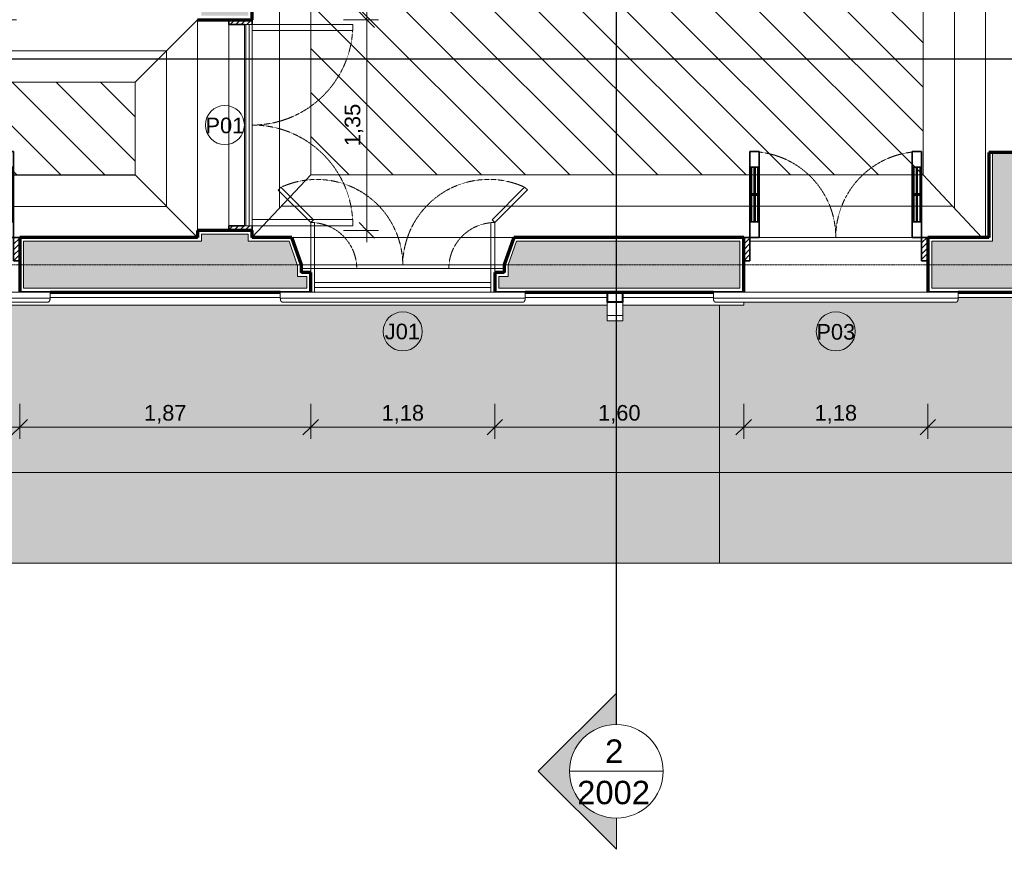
# Model space of a CAD drawing. Header units: millimetres. Extents: x -34717 to 7230, y -21919 to 4394.
# Tile 33 of 48: x -7911 to -1601, y -21919 to -16603. Entities that reach past the tile are written whole.
import ezdxf

# ---------------------------------------------------------------- set-up
doc = ezdxf.new("R2010")
doc.units = ezdxf.units.MM
doc.linetypes.add('_Tracejado pequeno', pattern=[2.25, 1.5, -0.75])
doc.linetypes.add('_Traço - ponto', pattern=[16, 12, -2, 0, -2])
for name, color, linetype, lineweight in [('A-ANNO-DIMS', 211, 'Continuous', 9), ('A-ANNO-DIMS-50', 211, 'Continuous', 9), ('A-DOOR', 31, 'Continuous', 18), ('A-DOOR-HDLN', 31, '_Tracejado pequeno', 18), ('A-DOOR-IDEN', 31, 'Continuous', 9), ('A-FLOR', 192, 'Continuous', 18), ('A-FLOR-PATT', 8, 'Continuous', 18), ('A-GENM', 13, 'Continuous', 18), ('A-GLAZ', 151, 'Continuous', 18), ('A-GLAZ-HDLN', 1, '_Tracejado pequeno', 18), ('A-GLAZ-IDEN', 152, 'Continuous', 9), ('A-WALL', 113, 'Continuous', 18), ('A-WALL-PATT', 111, 'Continuous', 70), ('G-ANNO-SYMB', 111, 'Continuous', 9), ('S-GRID', 1, 'Continuous', 9)]:
    doc.layers.add(name, color=color, linetype=linetype, lineweight=lineweight)
doc.styles.add('Arial_3', font='arial.ttf', dxfattribs={"height": 150})
doc.styles.add('Arial_4', font='arial.ttf', dxfattribs={"height": 100})
doc.dimstyles.new('Diagonal_-_2_0mm_Arial', dxfattribs={"dimscale": 304.8, "dimtxt": 102.02594, "dimasz": 0.328084, "dimexe": 0.246063, "dimexo": 0.0625, "dimgap": 0.024606, "dimtad": 1, "dimlfac": 0.001, "dimrnd": 0.01, "dimzin": 0, "dimdsep": 46, "dimtxsty": 'Arial_4', "dimblk1": 'OBLIQUE', "dimblk2": 'OBLIQUE', "dimsah": 1, "dimcen": 0.09, "dimdle": 0.246063, "dimadec": 0, "dimazin": 0, "dimtfac": 1, "dimtdec": 4, "dimtix": 1, "dimtmove": 0, "dimatfit": 3, "dimfxl": 0.492126, "dimfxlon": 1, "dimtvp": 1, "dimtolj": 1, "dimtzin": 0, "dimarcsym": 2})

# ---------------------------------------------------------------- blocks, each defined once
blk = doc.blocks.new('Door_CV_Sem Chanfre - Door_CV_Sem Chanfre-4335708-PLANTA TÉRREO - LAYOUT')
at = {"layer": 'A-DOOR'}
h = blk.add_hatch(dxfattribs=at)
h.set_pattern_fill('FP_1', color=256, style=0, pattern_type=2)
h.set_pattern_definition([(45, (8501.115, 18173.492), (-17.67767, 17.67767), [])])
h.paths.add_polyline_path([(590, 25), (590, 175), (550, 175), (550, 25)], flags=0)
h.paths.add_polyline_path([(-590, 25), (-550, 25), (-550, 175), (-590, 175), (-590, 47)], flags=0)
at = {"layer": 'A-DOOR', "lineweight": 35}
for p, q in [((-490, 725), (-550, 725)), ((-550, 725), (-550, 625)), ((-490, 625), (-490, 725)), ((490, 625), (490, 725)), ((490, 725), (550, 725)), ((550, 725), (550, 625)), ((-550, 625), (-550, 275)), ((-490, 625), (-550, 625)), ((-540, 625), (-540, 275)), ((-522.5, 455), (-522.5, 625)), ((-517.5, 625), (-517.5, 455)), ((-500, 275), (-500, 625)), ((-490, 275), (-490, 625)), ((490, 275), (490, 625)), ((490, 625), (550, 625)), ((500, 275), (500, 625)), ((517.5, 625), (517.5, 455)), ((522.5, 455), (522.5, 625)), ((540, 625), (540, 275)), ((550, 625), (550, 275)), ((-490, 455), (-550, 455)), ((-550, 445), (-490, 445)), ((-522.5, 445), (-522.5, 275)), ((-517.5, 275), (-517.5, 445)), ((490, 455), (550, 455)), ((550, 445), (490, 445)), ((517.5, 275), (517.5, 445)), ((522.5, 445), (522.5, 275)), ((-550, 275), (-550, 175)), ((-550, 275), (-490, 275)), ((-490, 175), (-490, 275)), ((550, 275), (490, 275)), ((490, 175), (490, 275)), ((550, 275), (550, 175)), ((-590, 175), (-550, 175)), ((-550, 175), (-490, 175)), ((-550, 175), (-550, 25)), ((550, 175), (490, 175)), ((550, 175), (590, 175)), ((550, 25), (550, 175)), ((-550, 25), (-590, 25)), ((590, 25), (550, 25))]:
    blk.add_line(p, q, dxfattribs=at)
at = {"layer": 'A-DOOR-HDLN'}
for centre, start, end in [((-550, 175), 0, 83.73709), ((550, 175), 96.26291, 180)]:
    blk.add_arc(centre, 550, start, end, dxfattribs=at)
blk = doc.blocks.new('Door_CV_Sem Chanfre - Door_CV_Sem Chanfre-V1-PLANTA TÉRREO - LAYOUT')
at = {"layer": 'A-DOOR'}
h = blk.add_hatch(dxfattribs=at)
h.set_pattern_fill('FP_2', color=256, style=0, pattern_type=2)
h.set_pattern_definition([(45, (2681.115, 18173.492), (-17.67767, 17.67767), [])])
h.paths.add_polyline_path([(590, 25), (590, 175), (550, 175), (550, 25), (560, 25)], flags=0)
h.paths.add_polyline_path([(-590, 25), (-550, 25), (-550, 175), (-590, 175), (-590, 108.6)], flags=0)
at = {"layer": 'A-DOOR', "lineweight": 35}
for p, q in [((-490, 725), (-550, 725)), ((-550, 725), (-550, 625)), ((-490, 625), (-490, 725)), ((490, 625), (490, 725)), ((490, 725), (550, 725)), ((550, 725), (550, 625)), ((-550, 625), (-550, 275)), ((-490, 625), (-550, 625)), ((-540, 625), (-540, 275)), ((-522.5, 455), (-522.5, 625)), ((-517.5, 625), (-517.5, 455)), ((-500, 275), (-500, 625)), ((-490, 275), (-490, 625)), ((490, 275), (490, 625)), ((490, 625), (550, 625)), ((500, 275), (500, 625)), ((517.5, 625), (517.5, 455)), ((522.5, 455), (522.5, 625)), ((540, 625), (540, 275)), ((550, 625), (550, 275)), ((-490, 455), (-550, 455)), ((-550, 445), (-490, 445)), ((-522.5, 445), (-522.5, 275)), ((-517.5, 275), (-517.5, 445)), ((490, 455), (550, 455)), ((550, 445), (490, 445)), ((517.5, 275), (517.5, 445)), ((522.5, 445), (522.5, 275)), ((-550, 275), (-550, 175)), ((-550, 275), (-490, 275)), ((-490, 175), (-490, 275)), ((550, 275), (490, 275)), ((490, 175), (490, 275)), ((550, 275), (550, 175)), ((-590, 175), (-550, 175)), ((-550, 175), (-490, 175)), ((-550, 175), (-550, 25)), ((550, 175), (490, 175)), ((550, 175), (590, 175)), ((550, 25), (550, 175)), ((-550, 25), (-590, 25)), ((590, 25), (550, 25))]:
    blk.add_line(p, q, dxfattribs=at)
at = {"layer": 'A-DOOR-HDLN'}
for centre, start, end in [((-550, 175), 0, 83.73709), ((550, 175), 96.26291, 180)]:
    blk.add_arc(centre, 550, start, end, dxfattribs=at)
blk = doc.blocks.new('Window_CV - Window_CV - 1 divisão-4329171-PLANTA TÉRREO - LAYOUT')
at = {"layer": 'A-GLAZ'}
for p, q in [((-780.9, 495.9), (-798.6, 478.2)), ((-798.6, 478.2), (-590, 269.6)), ((-572.3, 287.3), (-780.9, 495.9)), ((572.3, 288.1), (780.9, 496.7)), ((798.6, 479), (590, 270.4)), ((780.9, 496.7), (798.6, 479)), ((-590, 269.6), (-572.3, 287.3)), ((-590, 269.6), (-590, -25)), ((-565, 269.6), (-590, 269.6)), ((-565, -25), (-565, 269.6)), ((565, 270.4), (590, 270.4)), ((565, -25), (565, 270.4)), ((590, 270.4), (572.3, 288.1)), ((590, 270.4), (590, -25)), ((-650, -25), (-590, -25)), ((-590, -25), (-565, -25)), ((-590, -25), (-590, -50)), ((-590, -50), (-590, -25)), ((-590, -25), (-565, -25)), ((-565, -25), (-565, -115)), ((565, -25), (-565, -25)), ((590, -25), (565, -25)), ((565, -115), (565, -25)), ((565, -25), (590, -25)), ((590, -50), (590, -25)), ((590, -25), (650, -25)), ((590, -25), (590, -50)), ((-565, -115), (565, -115)), ((-565, -115), (-565, -145)), ((565, -145), (565, -115)), ((-565, -145), (-565, -175)), ((-565, -145), (565, -145)), ((565, -175), (565, -145))]:
    blk.add_line(p, q, dxfattribs=at)
at = {"layer": 'A-GLAZ-HDLN'}
for centre, radius, start, end in [((-550.7, -4.5), 550.8, 0.46541, 114.70456), ((551.4, -4.8), 551.5, 65.41013, 179.50367), ((-590, -25), 295, 0, 85.13859), ((590, -25), 295, 94.86141, 180)]:
    blk.add_arc(centre, radius, start, end, dxfattribs=at)
blk = doc.blocks.new('porta dupla - P01 - 1_35 x 2_60 m-4336736-PLANTA TÉRREO - LAYOUT')
at = {"layer": 'A-DOOR'}
h = blk.add_hatch(dxfattribs=at)
h.set_pattern_fill('FP_21', color=256, style=0, pattern_type=2)
h.set_pattern_definition([(135, (-17278.492, 6596.115), (-17.67767, -17.67767), [])])
h.paths.add_polyline_path([(675, 155), (675, 175), (645, 175), (645, 25), (675, 25), (675, 150)], flags=0)
h.paths.add_polyline_path([(-645, 25), (-645, 175), (-675, 175), (-675, 25)], flags=0)
for p, q in [((-605, 820), (-645, 820)), ((-645, 820), (-645, 175)), ((-605, 175), (-605, 820)), ((605, 175), (605, 820)), ((605, 820), (645, 820)), ((645, 820), (645, 175)), ((-645, 175), (-605, 175)), ((-645, 175), (645, 175)), ((-645, 175), (-645, 155)), ((-645, 155), (645, 155)), ((-645, 155), (-645, 135)), ((-645, 135), (-645, 125)), ((-645, 135), (645, 135)), ((645, 175), (605, 175)), ((645, 175), (645, 155)), ((645, 135), (645, 155)), ((645, 135), (645, 125)), ((645, 125), (-645, 125))]:
    blk.add_line(p, q, dxfattribs=at)
at = {"layer": 'A-DOOR', "lineweight": 35}
for p, q in [((-675, 175), (-645, 175)), ((645, 175), (675, 175)), ((-645, 125), (-645, 25)), ((645, 25), (645, 125)), ((-645, 25), (-675, 25)), ((675, 25), (645, 25))]:
    blk.add_line(p, q, dxfattribs=at)
at = {"layer": 'A-DOOR-HDLN'}
for centre, start, end in [((-645, 175), 360, 90), ((645, 175), 90, 180)]:
    blk.add_arc(centre, 645, start, end, dxfattribs=at)
blk = doc.blocks.new('ornamento esquadrias - ornamento esquadrias-4133635-PLANTA TÉRREO - LAYOUT')
at = {"layer": 'A-GENM'}
for p, q in [((3348.9, -6098.2), (3348.9, -4528.8)), ((3348.9, -4528.8), (3388.9, -4528.8)), ((3388.9, -4528.8), (3388.9, -6098.2)), ((3413.9, -6081.1), (3413.9, -4545.8)), ((3348.9, -6098.2), (3388.9, -6098.2))]:
    blk.add_line(p, q, dxfattribs=at)
for points, knots in [([(3388.9, -4528.8), (3391.1, -4528.8), (3394.4, -4529), (3398.5, -4529.7), (3401.4, -4530.4), (3404, -4531.3), (3406.4, -4532.4), (3408.1, -4533.5), (3409.3, -4534.5), (3410.6, -4535.8), (3411.6, -4537.2), (3412.4, -4538.6), (3412.8, -4539.5), (3413.3, -4540.8), (3413.6, -4542.4), (3413.9, -4544.5), (3413.9, -4546.2), (3413.8, -4547.4)], [0, 0, 0, 0, 0.142857, 0.214286, 0.285714, 0.357143, 0.428571, 0.5, 0.535714, 0.571429, 0.678571, 0.705357, 0.732143, 0.785714, 0.839286, 0.892857, 1, 1, 1, 1]), ([(3413.8, -6079.6), (3414, -6081.1), (3413.9, -6083.4), (3413.3, -6086.2), (3412.7, -6087.9), (3412, -6089.1), (3411.3, -6090.3), (3410.4, -6091.5), (3409.3, -6092.5), (3408.1, -6093.5), (3406.6, -6094.5), (3404.7, -6095.4), (3402.1, -6096.4), (3399.3, -6097.2), (3396.2, -6097.7), (3393, -6098.1), (3390.6, -6098.2), (3388.9, -6098.2)], [0, 0, 0, 0, 0.142857, 0.214286, 0.285714, 0.321429, 0.357143, 0.428571, 0.464286, 0.5, 0.571429, 0.625, 0.678571, 0.785714, 0.839286, 0.892857, 1, 1, 1, 1])]:
    blk.add_open_spline(points, degree=3, knots=knots, dxfattribs=at)
blk = doc.blocks.new('Generic Models 1 - Generic Models 24-4258923-PLANTA TÉRREO - LAYOUT')
at = {"layer": 'A-GENM', "lineweight": 35}
for p, q in [((-4145.6, -18348.5), (-4145.6, -18413.5)), ((-4045.6, -18348.5), (-4145.6, -18348.5)), ((-4143.6, -18411.5), (-4143.6, -18350.5)), ((-4143.6, -18350.5), (-4047.6, -18350.5)), ((-4047.6, -18350.5), (-4047.6, -18411.5)), ((-4045.6, -18413.5), (-4045.6, -18348.5)), ((-4145.6, -18413.5), (-4045.6, -18413.5)), ((-4047.6, -18411.5), (-4143.6, -18411.5))]:
    blk.add_line(p, q, dxfattribs=at)
at = {"layer": 'A-GENM'}
for p, q in [((-4145.6, -18498.5), (-4145.6, -18413.5)), ((-4045.6, -18413.5), (-4045.6, -18498.5)), ((-4145.6, -18533.5), (-4145.6, -18498.5)), ((-4145.6, -18498.5), (-4045.6, -18498.5)), ((-4045.6, -18533.5), (-4145.6, -18533.5)), ((-4045.6, -18498.5), (-4045.6, -18533.5))]:
    blk.add_line(p, q, dxfattribs=at)
blk = doc.blocks.new('Embasamento - Embasamento-4325691-PLANTA TÉRREO - LAYOUT')
at = {"layer": 'A-GENM'}
for p, q in [((-7716.4, -18383.5), (-6240.8, -18383.5)), ((-4671.4, -18383.5), (-4145.6, -18383.5)), ((-4045.6, -18383.5), (-3465.8, -18383.5)), ((-3271.1, -18413.4), (-3271.1, -18433.5)), ((-1896.4, -18383.5), (-35.8, -18383.5)), ((-10265.6, -18433.5), (-4145.6, -18433.5)), ((-4045.6, -18433.5), (-3271.1, -18433.5))]:
    blk.add_line(p, q, dxfattribs=at)
blk = doc.blocks.new('Section - M_Section head ABNT-2836546-PLANTA TÉRREO - LAYOUT')
at = {"layer": 'G-ANNO-SYMB'}
h = blk.add_hatch(color=256, dxfattribs=at)
edge = h.paths.add_edge_path(flags=0)
edge.add_line((-6, 10), (4, 0))
edge.add_line((4, 0), (0, 0))
edge.add_arc((-6, 0), 6, 0, 180)
edge.add_line((-12, 0), (-16, 0))
edge.add_line((-16, 0), (-6, 10))
for p, q in [((-16, 0), (-6, 10)), ((-6, 10), (-16, 0)), ((4, 0), (-6, 10)), ((4, 0), (-6, 10)), ((0, 0), (4, 0)), ((-16, 0), (-12, 0))]:
    blk.add_line(p, q, dxfattribs=at)
for start, end in [(360, 180), (0, 180), (180, 0)]:
    blk.add_arc((-6, 0), 6, start, end, dxfattribs=at)
blk = doc.blocks.new('DIMBLOCK4-PLANTA TÉRREO - LAYOUT')
at = {"layer": 'A-ANNO-DIMS-50'}
for p, q in [((-30071.1, -19355.3), (-30071.1, -19580.3)), ((-30071.1, -19505.3), (-30071.1, -19355.3)), ((3348.9, -19355.3), (3348.9, -19580.3)), ((3348.9, -19505.3), (3348.9, -19355.3)), ((-30146.1, -19505.3), (3423.9, -19505.3))]:
    blk.add_line(p, q, dxfattribs=at)
at = {"layer": 'A-ANNO-DIMS-50', "lineweight": 18}
for p, q in [((-30071.1, -19505.3), (-30021.1, -19455.3)), ((3348.9, -19505.3), (3398.9, -19455.3)), ((-30071.1, -19505.3), (-30121.1, -19555.3)), ((3348.9, -19505.3), (3298.9, -19555.3))]:
    blk.add_line(p, q, dxfattribs=at)
at = {"layer": 'A-ANNO-DIMS-50', "color": 0, "insert": (-13535.6, -19363.3), "char_height": 100, "width": 418.697, "attachment_point": 1, "line_spacing_factor": 0.941778, "style": 'Arial_4'}
blk.add_mtext('33,42', dxfattribs=at)
blk = doc.blocks.new('_Oblique')
at = {"color": 0, "linetype": 'ByBlock', "lineweight": -2}
blk.add_line((-0.5, -0.5), (0.5, 0.5), dxfattribs=at)
blk = doc.blocks.new('DIMBLOCK50-PLANTA TÉRREO - LAYOUT')
at = {"layer": 'A-ANNO-DIMS-50'}
for p, q in [((-9091.1, -19064.5), (-9091.1, -19289.5)), ((-9091.1, -19214.5), (-9091.1, -19064.5)), ((-7911.1, -19064.5), (-7911.1, -19289.5)), ((-7911.1, -19214.5), (-7911.1, -19064.5)), ((-9091.1, -19214.5), (-7911.1, -19214.5))]:
    blk.add_line(p, q, dxfattribs=at)
at = {"layer": 'A-ANNO-DIMS-50', "lineweight": 18}
for p, q in [((-9091.1, -19214.5), (-9041.1, -19164.5)), ((-7911.1, -19214.5), (-7861.1, -19164.5)), ((-9091.1, -19214.5), (-9141.1, -19264.5)), ((-7911.1, -19214.5), (-7961.1, -19264.5))]:
    blk.add_line(p, q, dxfattribs=at)
at = {"layer": 'A-ANNO-DIMS-50', "color": 0, "insert": (-8636.8, -19072.5), "char_height": 100, "width": 325.653, "attachment_point": 1, "line_spacing_factor": 0.941778, "style": 'Arial_4'}
blk.add_mtext('1,18', dxfattribs=at)
blk = doc.blocks.new('DIMBLOCK51-PLANTA TÉRREO - LAYOUT')
at = {"layer": 'A-ANNO-DIMS-50'}
for p, q in [((-7911.1, -19064.5), (-7911.1, -19289.5)), ((-7911.1, -19214.5), (-7911.1, -19064.5)), ((-6046.1, -19064.5), (-6046.1, -19289.5)), ((-6046.1, -19214.5), (-6046.1, -19064.5)), ((-7911.1, -19214.5), (-6046.1, -19214.5))]:
    blk.add_line(p, q, dxfattribs=at)
at = {"layer": 'A-ANNO-DIMS-50', "lineweight": 18}
for p, q in [((-7911.1, -19214.5), (-7861.1, -19164.5)), ((-6046.1, -19214.5), (-5996.1, -19164.5)), ((-7911.1, -19214.5), (-7961.1, -19264.5)), ((-6046.1, -19214.5), (-6096.1, -19264.5))]:
    blk.add_line(p, q, dxfattribs=at)
at = {"layer": 'A-ANNO-DIMS-50', "color": 0, "insert": (-7114.3, -19072.5), "char_height": 100, "width": 325.653, "attachment_point": 1, "line_spacing_factor": 0.941778, "style": 'Arial_4'}
blk.add_mtext('1,87', dxfattribs=at)
blk = doc.blocks.new('DIMBLOCK52-PLANTA TÉRREO - LAYOUT')
at = {"layer": 'A-ANNO-DIMS-50'}
for p, q in [((-6046.1, -19064.5), (-6046.1, -19289.5)), ((-6046.1, -19214.5), (-6046.1, -19064.5)), ((-4866.1, -19064.5), (-4866.1, -19289.5)), ((-4866.1, -19214.5), (-4866.1, -19064.5)), ((-6046.1, -19214.5), (-4866.1, -19214.5))]:
    blk.add_line(p, q, dxfattribs=at)
at = {"layer": 'A-ANNO-DIMS-50', "lineweight": 18}
for p, q in [((-6046.1, -19214.5), (-5996.1, -19164.5)), ((-4866.1, -19214.5), (-4816.1, -19164.5)), ((-6046.1, -19214.5), (-6096.1, -19264.5)), ((-4866.1, -19214.5), (-4916.1, -19264.5))]:
    blk.add_line(p, q, dxfattribs=at)
at = {"layer": 'A-ANNO-DIMS-50', "color": 0, "insert": (-5591.8, -19072.5), "char_height": 100, "width": 325.653, "attachment_point": 1, "line_spacing_factor": 0.941778, "style": 'Arial_4'}
blk.add_mtext('1,18', dxfattribs=at)
blk = doc.blocks.new('DIMBLOCK53-PLANTA TÉRREO - LAYOUT')
at = {"layer": 'A-ANNO-DIMS-50'}
for p, q in [((-4866.1, -19064.5), (-4866.1, -19289.5)), ((-4866.1, -19214.5), (-4866.1, -19064.5)), ((-3271.1, -19064.5), (-3271.1, -19289.5)), ((-3271.1, -19214.5), (-3271.1, -19064.5)), ((-4866.1, -19214.5), (-3271.1, -19214.5))]:
    blk.add_line(p, q, dxfattribs=at)
at = {"layer": 'A-ANNO-DIMS-50', "lineweight": 18}
for p, q in [((-4866.1, -19214.5), (-4816.1, -19164.5)), ((-3271.1, -19214.5), (-3221.1, -19164.5)), ((-4866.1, -19214.5), (-4916.1, -19264.5)), ((-3271.1, -19214.5), (-3321.1, -19264.5))]:
    blk.add_line(p, q, dxfattribs=at)
at = {"layer": 'A-ANNO-DIMS-50', "color": 0, "insert": (-4204.3, -19072.5), "char_height": 100, "width": 325.653, "attachment_point": 1, "line_spacing_factor": 0.941778, "style": 'Arial_4'}
blk.add_mtext('1,60', dxfattribs=at)
blk = doc.blocks.new('DIMBLOCK54-PLANTA TÉRREO - LAYOUT')
at = {"layer": 'A-ANNO-DIMS-50'}
for p, q in [((-3271.1, -19064.5), (-3271.1, -19289.5)), ((-3271.1, -19214.5), (-3271.1, -19064.5)), ((-2091.1, -19064.5), (-2091.1, -19289.5)), ((-2091.1, -19214.5), (-2091.1, -19064.5)), ((-3271.1, -19214.5), (-2091.1, -19214.5))]:
    blk.add_line(p, q, dxfattribs=at)
at = {"layer": 'A-ANNO-DIMS-50', "lineweight": 18}
for p, q in [((-3271.1, -19214.5), (-3221.1, -19164.5)), ((-2091.1, -19214.5), (-2041.1, -19164.5)), ((-3271.1, -19214.5), (-3321.1, -19264.5)), ((-2091.1, -19214.5), (-2141.1, -19264.5))]:
    blk.add_line(p, q, dxfattribs=at)
at = {"layer": 'A-ANNO-DIMS-50', "color": 0, "insert": (-2816.8, -19072.5), "char_height": 100, "width": 325.653, "attachment_point": 1, "line_spacing_factor": 0.941778, "style": 'Arial_4'}
blk.add_mtext('1,18', dxfattribs=at)
blk = doc.blocks.new('DIMBLOCK55-PLANTA TÉRREO - LAYOUT')
at = {"layer": 'A-ANNO-DIMS-50'}
for p, q in [((-2091.1, -19064.5), (-2091.1, -19289.5)), ((-2091.1, -19214.5), (-2091.1, -19064.5)), ((158.9, -19064.5), (158.9, -19289.5)), ((158.9, -19214.5), (158.9, -19064.5)), ((-2091.1, -19214.5), (158.9, -19214.5))]:
    blk.add_line(p, q, dxfattribs=at)
at = {"layer": 'A-ANNO-DIMS-50', "lineweight": 18}
for p, q in [((-2091.1, -19214.5), (-2041.1, -19164.5)), ((158.9, -19214.5), (208.9, -19164.5)), ((-2091.1, -19214.5), (-2141.1, -19264.5)), ((158.9, -19214.5), (108.9, -19264.5))]:
    blk.add_line(p, q, dxfattribs=at)
at = {"layer": 'A-ANNO-DIMS-50', "color": 0, "insert": (-1101.8, -19072.5), "char_height": 100, "width": 325.653, "attachment_point": 1, "line_spacing_factor": 0.941778, "style": 'Arial_4'}
blk.add_mtext('2,25', dxfattribs=at)
blk = doc.blocks.new('TAG-Janela - Janela-240880-PLANTA TÉRREO - LAYOUT')
at = {"layer": 'A-GLAZ-IDEN'}
blk.add_circle((0, 0), 2.5, dxfattribs=at)
blk = doc.blocks.new('TAG-Porta - Ref_ Porta-2416850-PLANTA TÉRREO - LAYOUT')
at = {"layer": 'A-DOOR-IDEN'}
blk.add_circle((0, 0), 2.5, dxfattribs=at)
blk = doc.blocks.new('DIMBLOCK85-PLANTA TÉRREO - LAYOUT')
at = {"layer": 'A-ANNO-DIMS-50', "lineweight": 18}
for p, q in [((-5686.3, -16603.5), (-5736.3, -16553.5)), ((-5686.3, -16603.5), (-5636.3, -16653.5)), ((-5686.3, -17953.5), (-5736.3, -17903.5)), ((-5686.3, -17953.5), (-5636.3, -18003.5))]:
    blk.add_line(p, q, dxfattribs=at)
at = {"layer": 'A-ANNO-DIMS-50'}
for p, q in [((-5836.3, -16603.5), (-5611.3, -16603.5)), ((-5686.3, -16603.5), (-5836.3, -16603.5)), ((-5686.3, -18028.5), (-5686.3, -16603.5)), ((-5836.3, -17953.5), (-5611.3, -17953.5)), ((-5686.3, -17953.5), (-5836.3, -17953.5))]:
    blk.add_line(p, q, dxfattribs=at)
at = {"layer": 'A-ANNO-DIMS-50', "color": 0, "insert": (-5828.3, -17414.2), "char_height": 100, "width": 325.653, "attachment_point": 1, "rotation": 90, "line_spacing_factor": 0.941778, "style": 'Arial_4'}
blk.add_mtext('1,35', dxfattribs=at)
blk = doc.blocks.new('DIMBLOCK86-PLANTA TÉRREO - LAYOUT')
at = {"layer": 'A-ANNO-DIMS-50', "lineweight": 18}
for p, q in [((-5686.3, -11763.4), (-5736.3, -11713.4)), ((-5686.3, -11763.4), (-5636.3, -11813.4)), ((-5686.3, -16603.5), (-5736.3, -16553.5)), ((-5686.3, -16603.5), (-5636.3, -16653.5))]:
    blk.add_line(p, q, dxfattribs=at)
at = {"layer": 'A-ANNO-DIMS-50'}
for p, q in [((-5836.3, -11763.4), (-5611.3, -11763.4)), ((-5686.3, -11763.4), (-5836.3, -11763.4)), ((-5686.3, -16603.5), (-5686.3, -11763.4)), ((-5836.3, -16603.5), (-5611.3, -16603.5)), ((-5686.3, -16603.5), (-5836.3, -16603.5))]:
    blk.add_line(p, q, dxfattribs=at)
at = {"layer": 'A-ANNO-DIMS-50', "color": 0, "insert": (-5828.3, -14319.1), "char_height": 100, "width": 325.653, "attachment_point": 1, "rotation": 90, "line_spacing_factor": 0.941778, "style": 'Arial_4'}
blk.add_mtext('4,84', dxfattribs=at)

msp = doc.modelspace()

# ---------------------------------------------------------------- hatches: boundary and pattern name
at = {"layer": 'A-FLOR-PATT'}
for points in [[(1154.263, -20085.566), (3551.996, -20085.566), (3694.478, -20010.089), (3830.764, -19923.925), (3960.054, -19827.579), (4081.587, -19721.618), (4194.652, -19606.664), (4298.584, -19483.39), (4392.773, -19352.522), (4476.667, -19214.827), (4549.773, -19071.113), (4611.661, -18922.223), (4661.969, -18769.033), (4700.401, -18612.441), (4726.731, -18453.366), (4726.731, 2382.56), (3383.885, 2382.56), (3383.885, 2331.472), (3428.885, 2331.472), (3428.885, 2281.472), (3383.885, 2281.472), (3383.885, -3282.564), (3446.385, -3282.564), (3446.385, -3792.564), (3383.885, -3792.564), (3383.885, -4528.799), (3395.395, -4529.199), (3401.369, -4530.411), (3406.358, -4532.448), (3410.086, -4535.278), (3412.491, -4538.806), (3413.679, -4542.898), (3413.835, -4553.799), (3413.679, -6084.085), (3412.491, -6088.177), (3410.086, -6091.705), (3406.358, -6094.535), (3401.369, -6096.572), (3395.395, -6097.784), (3383.885, -6098.185), (3383.885, -7293.661), (3395.395, -7294.061), (3401.369, -7295.273), (3406.358, -7297.311), (3410.086, -7300.141), (3412.491, -7303.668), (3413.679, -7307.761), (3413.835, -7318.661), (3413.679, -8848.947), (3412.491, -8853.039), (3410.086, -8856.567), (3406.358, -8859.397), (3401.369, -8861.434), (3395.395, -8862.647), (3383.885, -8863.047), (3383.885, -10063.799), (3395.395, -10064.199), (3401.369, -10065.411), (3406.358, -10067.448), (3410.086, -10070.278), (3412.491, -10073.806), (3413.679, -10077.898), (3413.835, -10088.799), (3413.679, -11619.085), (3412.491, -11623.177), (3410.086, -11626.705), (3406.358, -11629.535), (3401.369, -11631.572), (3395.395, -11632.784), (3383.885, -11633.185), (3383.885, -12593.803), (3395.395, -12594.203), (3401.369, -12595.416), (3406.358, -12597.453), (3410.086, -12600.283), (3412.491, -12603.811), (3413.679, -12607.903), (3413.835, -12618.803), (3413.679, -14149.089), (3412.491, -14153.182), (3410.086, -14156.709), (3406.358, -14159.539), (3401.369, -14161.577), (3395.395, -14162.789), (3383.885, -14163.189), (3383.885, -15363.673), (3395.395, -15364.073), (3401.369, -15365.285), (3406.358, -15367.322), (3410.086, -15370.152), (3412.491, -15373.68), (3413.679, -15377.772), (3413.835, -15388.673), (3413.679, -16918.959), (3412.491, -16923.051), (3410.086, -16926.579), (3406.358, -16929.409), (3401.369, -16931.446), (3395.395, -16932.659), (3383.885, -16933.059), (3383.885, -17717.408), (3446.385, -17717.408), (3446.385, -18227.408), (3383.885, -18227.408), (3383.885, -18383.492), (1914.368, -18383.492), (1914.368, -18533.492), (1814.368, -18533.492), (1814.368, -18383.492), (1533.578, -18383.492), (1533.178, -18395.001), (1531.966, -18400.976), (1529.928, -18405.965), (1527.098, -18409.693), (1523.57, -18412.097), (1519.478, -18413.285), (1508.578, -18413.441), (-21.708, -18413.285), (-25.8, -18412.097), (-29.328, -18409.693), (-32.158, -18405.965), (-34.195, -18400.976), (-35.582, -18392.166), (-35.808, -18383.492), (-1896.422, -18383.492), (-1896.822, -18395.001), (-1898.49, -18402.091), (-1900.072, -18405.965), (-1902.902, -18409.693), (-1906.43, -18412.097), (-1910.522, -18413.285), (-1921.422, -18413.441), (-3271.115, -18413.441), (-3271.115, -18433.492), (-3425.975, -18433.492), (-3425.975, -20085.566), (-2884.718, -20085.566)], [(-13404.482, -20085.566), (-3425.975, -20085.566), (-3425.975, -18433.492), (-4045.632, -18433.492), (-4045.632, -18533.492), (-4145.632, -18533.492), (-4145.632, -18433.492), (-10265.632, -18433.492), (-10265.632, -18533.492), (-10365.632, -18533.492), (-10365.632, -18433.492), (-16225.78, -18433.492), (-16225.78, -20085.566)]]:
    msp.add_hatch(color=256, dxfattribs=at).paths.add_polyline_path(points, flags=0)
h = msp.add_hatch(dxfattribs=at)
h.set_pattern_fill('FP_26', color=256, style=0, pattern_type=2)
h.set_pattern_definition([(90, (-19846.12, -7372.6), (-200, 1e-14), [])])
h.paths.add_polyline_path([(-6421.115, -17996.929), (-6046.115, -17598.492), (-6046.115, -10018.492), (-6421.115, -9643.492), (-6421.115, -10462.116), (-6446.115, -10470.866), (-6446.115, -11875.866), (-6421.115, -11884.616), (-6421.115, -17955.992)], flags=0)
h = msp.add_hatch(dxfattribs=at)
h.set_pattern_fill('FP_31', color=256, style=0, pattern_type=2)
h.set_pattern_definition([(90, (-19521.12, -15344.02), (-200, 1e-14), [])])
h.paths.add_polyline_path([(-1721.115, -17998.492), (-1721.115, -9618.492), (-2121.115, -10018.492), (-2121.115, -17598.492), (-1744.644, -17998.492)], flags=0)
h = msp.add_hatch(dxfattribs=at)
h.set_pattern_fill('FP_25', color=256, style=0, pattern_type=2)
h.set_pattern_definition([(315, (-7844.11, -11029.7), (141.4214, 141.4214), [])])
h.paths.add_polyline_path([(-4199.688, -17598.492), (-2121.115, -17598.492), (-2121.115, -10018.492), (-6046.115, -10018.492), (-6046.115, -17598.492), (-5514.659, -17598.492)], flags=0)
h = msp.add_hatch(dxfattribs=at)
h.set_pattern_fill('FP_50', color=256, style=0, pattern_type=2)
h.set_pattern_definition([(0, (0, -403.5), (0, 200), [])])
h.paths.add_polyline_path([(-8681.115, -17003.492), (-7171.115, -17003.492), (-6771.115, -16603.492), (-7931.115, -16603.492), (-7931.115, -16353.492), (-9041.115, -16353.492), (-9041.115, -16603.492), (-10271.115, -16603.492), (-9871.115, -17003.492), (-9081.115, -17003.492)], flags=0)
h = msp.add_hatch(dxfattribs=at)
h.set_pattern_fill('FP_49', color=256, style=0, pattern_type=2)
h.set_pattern_definition([(270, (10428.89, -24100.1), (200, 1e-14), [])])
h.paths.add_polyline_path([(-6771.115, -17998.492), (-6771.115, -16603.492), (-7171.115, -17003.492), (-7171.115, -17598.492), (-6813.615, -17955.992)], flags=0)
h = msp.add_hatch(dxfattribs=at)
h.set_pattern_fill('FP_29', color=256, style=0, pattern_type=2)
h.set_pattern_definition([(90, (-24371.12, -11001.7), (-200, 1e-14), [])])
h.paths.add_polyline_path([(-6571.115, -17953.492), (-6571.115, -17923.492), (-6471.115, -17923.492), (-6471.115, -16633.492), (-6571.115, -16633.492), (-6571.115, -16603.492), (-6771.115, -16603.492), (-6771.115, -17953.492), (-6596.115, -17953.492)], flags=0)
h = msp.add_hatch(dxfattribs=at)
h.set_pattern_fill('FP_47', color=256, style=0, pattern_type=2)
h.set_pattern_definition([(135, (-10480.01, -22402.98), (-141.4214, -141.4214), [])])
h.paths.add_polyline_path([(-9459.571, -17598.492), (-7171.115, -17598.492), (-7171.115, -17003.492), (-9871.115, -17003.492), (-9871.115, -17598.492)], flags=0)
h = msp.add_hatch(dxfattribs=at)
h.set_pattern_fill('FP_45', color=256, style=0, pattern_type=2)
h.set_pattern_definition([(0, (0, 0), (0, 200), [])])
h.paths.add_polyline_path([(-8144.6, -17998.492), (-6771.115, -17998.492), (-7171.115, -17598.492), (-9871.115, -17598.492), (-10271.115, -17998.492), (-8802.085, -17998.492)], flags=0)
h = msp.add_hatch(dxfattribs=at)
h.set_pattern_fill('FP_30', color=256, style=0, pattern_type=2)
h.set_pattern_definition([(0, (-129, 201.5), (0, 200), [])])
h.paths.add_polyline_path([(-3231.115, -18023.492), (-2131.115, -18023.492), (-2131.115, -17998.492), (-1744.644, -17998.492), (-2121.115, -17598.492), (-6046.115, -17598.492), (-6421.115, -17996.929), (-6421.115, -17998.492), (-3231.115, -17998.492)], flags=0)
at = {"layer": 'A-WALL-PATT'}
h = msp.add_hatch(color=256, dxfattribs=at)
h.paths.add_polyline_path([(-6746.115, -18023.492), (-6446.115, -18023.492), (-6446.115, -17978.492), (-6746.115, -17978.492), (-6746.115, -18000.992)], flags=0)
h.paths.add_polyline_path([(-6596.115, -16578.492), (-6446.115, -16578.492), (-6446.115, -12278.492), (-6746.115, -12278.492), (-6746.115, -16578.492), (-6719.153, -16578.492)], flags=0)
msp.add_hatch(color=256, dxfattribs=at).paths.add_polyline_path([(-1526.115, -18023.492), (-1526.115, -17453.492), (-1676.115, -17453.492), (-1676.115, -18023.492), (-1569.747, -18023.492)], flags=0)
h = msp.add_hatch(color=256, dxfattribs=at)
h.paths.add_polyline_path([(1553.308, -18323.492), (3023.885, -18323.492), (3023.885, -18023.492), (1363.885, -18023.492), (1363.885, -18323.492), (1388.937, -18323.492)], flags=0)
h.paths.add_polyline_path([(73.966, -18323.492), (133.885, -18323.492), (133.885, -18023.492), (-2066.115, -18023.492), (-2066.115, -18323.492), (-254.777, -18323.492)], flags=0)
h.paths.add_polyline_path([(-3425.975, -18323.492), (-3296.115, -18323.492), (-3296.115, -18023.492), (-4727.128, -18023.492), (-4779.628, -18173.492), (-4781.115, -18173.492), (-4781.115, -18248.492), (-4841.115, -18248.492), (-4841.115, -18323.492), (-3542.203, -18323.492)], flags=0)
h.paths.add_polyline_path([(-6071.115, -18323.492), (-6071.115, -18248.492), (-6131.115, -18248.492), (-6131.115, -18173.492), (-6132.602, -18173.492), (-6185.102, -18023.492), (-7886.115, -18023.492), (-7886.115, -18323.492), (-6172.144, -18323.492)], flags=0)
h.paths.add_polyline_path([(-9111.115, -18323.492), (-9111.115, -18023.492), (-11471.299, -18023.492), (-11523.799, -18173.492), (-11525.286, -18173.492), (-11525.286, -18248.492), (-11585.286, -18248.492), (-11585.286, -18323.492), (-9130.828, -18323.492)], flags=0)
h.paths.add_polyline_path([(-13075.74, -18323.492), (-12815.286, -18323.492), (-12815.286, -18248.492), (-12875.286, -18248.492), (-12875.286, -18173.492), (-12876.773, -18173.492), (-12929.273, -18023.492), (-15192.128, -18023.492), (-15244.628, -18173.492), (-15246.115, -18173.492), (-15246.115, -18248.492), (-15306.115, -18248.492), (-15306.115, -18323.492), (-13404.482, -18323.492)], flags=0)
h.paths.add_polyline_path([(-18041.115, -18323.492), (-16536.115, -18323.492), (-16536.115, -18248.492), (-16596.115, -18248.492), (-16596.115, -18173.492), (-16597.602, -18173.492), (-16650.102, -18023.492), (-19157.128, -18023.492), (-19209.628, -18173.492), (-19211.115, -18173.492), (-19211.115, -18248.492), (-19271.115, -18248.492), (-19271.115, -18323.492), (-18664.364, -18323.492)], flags=0)
h.paths.add_polyline_path([(-21831.115, -18323.492), (-20501.115, -18323.492), (-20501.115, -18248.492), (-20561.115, -18248.492), (-20561.115, -18173.492), (-20562.602, -18173.492), (-20615.102, -18023.492), (-23882.128, -18023.492), (-23934.628, -18173.492), (-23936.115, -18173.492), (-23936.115, -18248.492), (-23996.115, -18248.492), (-23996.115, -18323.492), (-21951.791, -18323.492)], flags=0)
h.paths.add_polyline_path([(-26225.445, -18323.492), (-25226.115, -18323.492), (-25226.115, -18248.492), (-25286.115, -18248.492), (-25286.115, -18173.492), (-25287.602, -18173.492), (-25340.102, -18023.492), (-30046.115, -18023.492), (-30046.115, -18323.492), (-26554.188, -18323.492)], flags=0)

# ---------------------------------------------------------------- linework, layer by layer
at = {"layer": 'A-FLOR'}
for p, q in [((-1721.115, -17998.492), (-1721.115, -9618.492)), ((-6046.115, -17598.492), (-6046.115, -10018.492)), ((-2121.115, -10018.492), (-2121.115, -17598.492)), ((-6771.115, -16603.492), (-7171.115, -17003.492)), ((-6771.115, -17953.492), (-6771.115, -16603.492)), ((-9871.115, -17003.492), (-7171.115, -17003.492)), ((-7171.115, -17003.492), (-7171.115, -17598.492)), ((-7171.115, -17598.492), (-9871.115, -17598.492)), ((-6771.115, -17998.492), (-7171.115, -17598.492)), ((-6421.201, -17997.021), (-6046.115, -17598.492)), ((-2121.115, -17598.492), (-6046.115, -17598.492)), ((-1744.644, -17998.492), (-2121.115, -17598.492)), ((-3425.975, -18433.492), (-3425.975, -20085.566)), ((-31775.802, -20085.566), (3551.996, -20085.566))]:
    msp.add_line(p, q, dxfattribs=at)
at = {"layer": 'A-WALL', "lineweight": 70}
for p, q in [((-6421.115, -16603.492), (-6421.115, -11884.616)), ((-6771.115, -16603.492), (-6421.115, -16603.492)), ((-1701.115, -17453.492), (-1701.115, -17998.492)), ((-1501.115, -17453.492), (-1701.115, -17453.492)), ((-6771.115, -17953.492), (-6771.115, -17998.492)), ((-6421.115, -17953.492), (-6771.115, -17953.492)), ((-6421.115, -17998.492), (-6421.115, -17953.492)), ((-6771.115, -17998.492), (-7911.115, -17998.492)), ((-7911.115, -17998.492), (-7911.115, -18348.492)), ((-6167.365, -17998.492), (-6421.115, -17998.492)), ((-6106.115, -18173.492), (-6167.365, -17998.492)), ((-4744.865, -17998.492), (-4806.115, -18173.492)), ((-3271.115, -17998.492), (-4744.865, -17998.492)), ((-3271.115, -18348.492), (-3271.115, -17998.492)), ((-1701.115, -17998.492), (-2091.115, -17998.492)), ((-2091.115, -17998.492), (-2091.115, -18348.492)), ((-6106.115, -18223.492), (-6106.115, -18173.492)), ((-6046.115, -18223.492), (-6106.115, -18223.492)), ((-6046.115, -18348.492), (-6046.115, -18223.492)), ((-4806.115, -18223.492), (-4866.115, -18223.492)), ((-4866.115, -18223.492), (-4866.115, -18348.492)), ((-4806.115, -18173.492), (-4806.115, -18223.492)), ((-7716.422, -18348.492), (-6240.808, -18348.492)), ((-4671.422, -18348.492), (-3465.808, -18348.492)), ((-1896.422, -18348.492), (-35.808, -18348.492))]:
    msp.add_line(p, q, dxfattribs=at)
at = {"layer": 'A-WALL'}
for p, q in [((-1698.615, -18000.992), (-1698.615, -17453.492)), ((-1676.115, -18023.492), (-1676.115, -17453.492)), ((-6423.615, -17955.992), (-6768.615, -17955.992)), ((-6768.615, -17955.992), (-6768.615, -18000.992)), ((-6446.115, -17978.492), (-6746.115, -17978.492)), ((-6746.115, -17978.492), (-6746.115, -18023.492)), ((-6446.115, -18023.492), (-6446.115, -17978.492)), ((-6423.615, -18000.992), (-6423.615, -17955.992)), ((-6768.615, -18000.992), (-7908.615, -18000.992)), ((-7908.615, -18000.992), (-7908.615, -18345.992)), ((-7886.115, -18023.492), (-7886.115, -18323.492)), ((-6746.115, -18023.492), (-7886.115, -18023.492)), ((-6185.102, -18023.492), (-6446.115, -18023.492)), ((-6169.139, -18000.992), (-6423.615, -18000.992)), ((-6132.602, -18173.492), (-6185.102, -18023.492)), ((-6108.764, -18173.492), (-6169.139, -18000.992)), ((-6167.365, -17998.492), (-4744.865, -17998.492)), ((-4743.091, -18000.992), (-4803.466, -18173.492)), ((-4727.128, -18023.492), (-4779.628, -18173.492)), ((-3273.615, -18000.992), (-4743.091, -18000.992)), ((-3296.115, -18023.492), (-4727.128, -18023.492)), ((-3296.115, -18323.492), (-3296.115, -18023.492)), ((-3273.615, -18345.992), (-3273.615, -18000.992)), ((-2131.115, -18023.492), (-3231.115, -18023.492)), ((-1698.615, -18000.992), (-2088.615, -18000.992)), ((-2088.615, -18000.992), (-2088.615, -18345.992)), ((-1676.115, -18023.492), (-2066.115, -18023.492)), ((-2066.115, -18023.492), (-2066.115, -18323.492)), ((-6132.602, -18173.492), (-6131.115, -18173.492)), ((-6131.115, -18248.492), (-6131.115, -18173.492)), ((-6108.615, -18225.992), (-6108.615, -18173.492)), ((-6048.615, -18225.992), (-6108.615, -18225.992)), ((-4806.115, -18173.492), (-6106.115, -18173.492)), ((-6048.615, -18345.992), (-6048.615, -18225.992)), ((-4803.615, -18225.992), (-4863.615, -18225.992)), ((-4863.615, -18225.992), (-4863.615, -18345.992)), ((-4803.615, -18173.492), (-4803.615, -18225.992)), ((-4781.115, -18173.492), (-4779.628, -18173.492)), ((-4781.115, -18173.492), (-4781.115, -18248.492)), ((-6071.115, -18248.492), (-6131.115, -18248.492)), ((-6071.115, -18323.492), (-6071.115, -18248.492)), ((-4781.115, -18248.492), (-4841.115, -18248.492)), ((-4841.115, -18248.492), (-4841.115, -18323.492)), ((-7908.615, -18345.992), (-6048.615, -18345.992)), ((-7886.115, -18323.492), (-6071.115, -18323.492)), ((-4863.615, -18345.992), (-3273.615, -18345.992)), ((-4841.115, -18323.492), (-3296.115, -18323.492)), ((-2088.615, -18345.992), (156.385, -18345.992)), ((-2066.115, -18323.492), (133.885, -18323.492))]:
    msp.add_line(p, q, dxfattribs=at)
at = {"layer": 'G-ANNO-SYMB', "lineweight": 25}
for p, q in [((-4087.452, -21119.396), (-4087.452, 2987.802)), ((-33887.236, -16855.239), (6430.214, -16855.239))]:
    msp.add_line(p, q, dxfattribs=at)
at = {"layer": 'G-ANNO-SYMB'}
msp.add_line((-4387.452, -21419.396), (-3787.452, -21419.396), dxfattribs=at)
at = {"layer": 'S-GRID', "linetype": '_Traço - ponto'}
msp.add_line((6504.181, -18173.492), (-33608.19, -18173.492), dxfattribs=at)

# ---------------------------------------------------------------- block references
at = {"layer": 'A-DOOR', "rotation": 269.9999999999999}
msp.add_blockref('porta dupla - P01 - 1_35 x 2_60 m-4336736-PLANTA TÉRREO - LAYOUT', (-6596.115, -17278.492), dxfattribs=at)
at = {"layer": 'A-DOOR'}
for name, p in [('Door_CV_Sem Chanfre - Door_CV_Sem Chanfre-4335708-PLANTA TÉRREO - LAYOUT', (-8501.115, -18173.492)), ('Door_CV_Sem Chanfre - Door_CV_Sem Chanfre-V1-PLANTA TÉRREO - LAYOUT', (-2681.115, -18173.492))]:
    msp.add_blockref(name, p, dxfattribs=at)
at = {"layer": 'A-DOOR-IDEN', "xscale": 49.99999999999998, "yscale": 49.99999999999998, "zscale": 49.99999999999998}
for p in [(-6596.115, -17278.492), (-2681.115, -18600.992)]:
    msp.add_blockref('TAG-Porta - Ref_ Porta-2416850-PLANTA TÉRREO - LAYOUT', p, dxfattribs=at)
at = {"layer": 'A-GENM'}
for name in ['Generic Models 1 - Generic Models 24-4258923-PLANTA TÉRREO - LAYOUT', 'Embasamento - Embasamento-4325691-PLANTA TÉRREO - LAYOUT']:
    msp.add_blockref(name, (0, 0), dxfattribs=at)
at = {"layer": 'A-GENM', "rotation": 269.9999999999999}
for p in [(-3187.623, -14999.607), (-142.623, -14999.607), (2632.377, -14999.607)]:
    msp.add_blockref('ornamento esquadrias - ornamento esquadrias-4133635-PLANTA TÉRREO - LAYOUT', p, dxfattribs=at)
at = {"layer": 'A-GLAZ'}
msp.add_blockref('Window_CV - Window_CV - 1 divisão-4329171-PLANTA TÉRREO - LAYOUT', (-5456.115, -18173.492), dxfattribs=at)
at = {"layer": 'A-GLAZ-IDEN', "xscale": 49.99999999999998, "yscale": 49.99999999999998, "zscale": 49.99999999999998}
msp.add_blockref('TAG-Janela - Janela-240880-PLANTA TÉRREO - LAYOUT', (-5456.115, -18600.992), dxfattribs=at)
at = {"layer": 'G-ANNO-SYMB', "xscale": 49.99999999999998, "yscale": 49.99999999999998, "zscale": 49.99999999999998, "rotation": 90}
msp.add_blockref('Section - M_Section head ABNT-2836546-PLANTA TÉRREO - LAYOUT', (-4087.452, -21119.396), dxfattribs=at)

# ---------------------------------------------------------------- texts
at = {"layer": 'A-DOOR-IDEN', "char_height": 100, "width": 308.64969, "attachment_point": 1, "style": 'Arial_4'}
for s, insert in [('P01', (-6720.339, -17231.146)), ('P03', (-2805.339, -18553.646))]:
    msp.add_mtext(s, dxfattribs=dict(at, insert=insert))
at = {"layer": 'A-GLAZ-IDEN', "insert": (-5571.217, -18551.291), "char_height": 100, "width": 280.59062, "attachment_point": 1, "style": 'Arial_4'}
msp.add_mtext('J01', dxfattribs=at)
at = {"layer": 'G-ANNO-SYMB', "char_height": 150, "attachment_point": 1, "style": 'Arial_3'}
for s, insert, width in [('2', (-4159.657, -21215.438), 144.30375), ('2002', (-4338.157, -21480.427), 577.215)]:
    msp.add_mtext(s, dxfattribs=dict(at, insert=insert, width=width))

# ---------------------------------------------------------------- dimensions: what is measured, and where the dimension line sits
at = {"layer": 'A-ANNO-DIMS'}
for base, p1, p2, override, picture, middle in [((-5686.274, -11763.366), (-5836.274, -16603.492), (-5836.274, -11763.366), {"dimpost": '<>', "dimfxl": 4840.125986}, 'DIMBLOCK86-PLANTA TÉRREO - LAYOUT', (-5744.831, -14183.429)), ((-5686.274, -16603.492), (-5836.274, -17953.492), (-5836.274, -16603.492), {"dimpost": '<>', "dimfxl": 1350}, 'DIMBLOCK85-PLANTA TÉRREO - LAYOUT', (-5744.865, -17278.492))]:
    dim = msp.add_linear_dim(base=base, p1=p1, p2=p2, angle=90, dimstyle='Diagonal_-_2_0mm_Arial', override=override, dxfattribs=at)
    dim.commit()
    dim.dimension.update_dxf_attribs({"geometry": picture, "text_midpoint": middle})
for base, p1, p2, override, picture, middle in [((-7911.115, -19214.498), (-9091.115, -19064.498), (-7911.115, -19064.498), {"dimpost": '<>', "dimfxl": 1180}, 'DIMBLOCK50-PLANTA TÉRREO - LAYOUT', (-8501.115, -19155.941)), ((-6046.114937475, -19214.497951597), (-7911.114937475, -19064.497951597), (-6046.114937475, -19064.497951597), {"dimpost": '<>', "dimfxl": 1865}, 'DIMBLOCK51-PLANTA TÉRREO - LAYOUT', (-6978.614937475, -19155.940652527)), ((-4866.115, -19214.498), (-6046.115, -19064.498), (-4866.115, -19064.498), {"dimpost": '<>', "dimfxl": 1180}, 'DIMBLOCK52-PLANTA TÉRREO - LAYOUT', (-5456.115, -19155.941)), ((-3271.114937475, -19214.497951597), (-4866.114937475, -19064.497951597), (-3271.114937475, -19064.497951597), {"dimpost": '<>', "dimfxl": 1595}, 'DIMBLOCK53-PLANTA TÉRREO - LAYOUT', (-4068.614937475, -19155.940652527)), ((-2091.115, -19214.498), (-3271.115, -19064.498), (-2091.115, -19064.498), {"dimpost": '<>', "dimfxl": 1180}, 'DIMBLOCK54-PLANTA TÉRREO - LAYOUT', (-2681.115, -19155.941)), ((158.885, -19214.498), (-2091.115, -19064.498), (158.885, -19064.498), {"dimpost": '<>', "dimfxl": 2250}, 'DIMBLOCK55-PLANTA TÉRREO - LAYOUT', (-966.115, -19155.941)), ((3348.885, -19505.306), (-30071.115, -19355.306), (3348.885, -19355.306), {"dimpost": '<>', "dimfxl": 33420}, 'DIMBLOCK4-PLANTA TÉRREO - LAYOUT', (-13361.115, -19446.714))]:
    dim = msp.add_linear_dim(base=base, p1=p1, p2=p2, dimstyle='Diagonal_-_2_0mm_Arial', override=override, dxfattribs=at)
    dim.commit()
    dim.dimension.update_dxf_attribs({"geometry": picture, "text_midpoint": middle})

doc.saveas('drawing.dxf')
